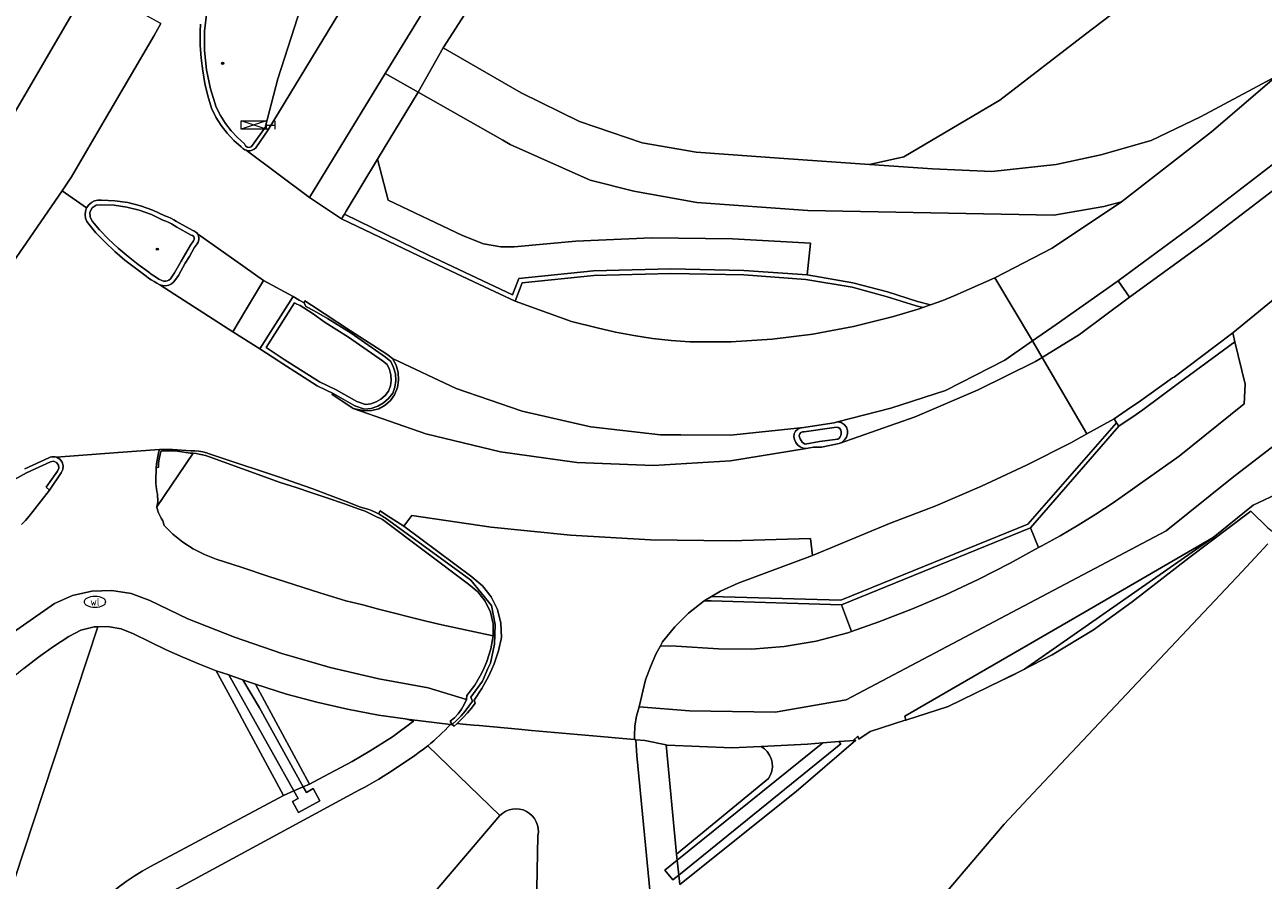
# Model space of a CAD drawing. Header units: metres. Extents: x 140853 to 145288, y 474558 to 480269.
# Tile 42 of 256: x 142524 to 142583, y 475589 to 475630. Entities that reach past the tile are written whole.
import ezdxf
from ezdxf.enums import TextEntityAlignment as Align

# ---------------------------------------------------------------- set-up
doc = ezdxf.new("R2010")
doc.units = ezdxf.units.M
doc.header["$MEASUREMENT"] = 0
for name, color, linetype, lineweight in [('B-WE-GR-GRAS_KRUIDENRIJK-G', 80, 'Continuous', 18), ('B-WE-KL-WATER_PUT-S', 170, 'Continuous', 18), ('B-WE-OG-TERREIN_ERF-G', 7, 'Continuous', 18), ('B-WE-VH-VERHARDING_ASFALT-G', 252, 'Continuous', 18), ('B-WE-VH-VERHARDING_BEDRIJFSVLOERPLAAT-G', 252, 'Continuous', 18), ('B-WE-VH-VERHARDING_BETON-G', 252, 'Continuous', 18), ('B-WE-VH-VERHARDING_BETONSTRAATSTEEN-G', 252, 'Continuous', 18), ('B-WE-VH-VERHARDING_GRASBETONSTEEN-G', 70, 'Continuous', 18), ('B-WE-VH-VERHARDING_OPEN-G', 252, 'Continuous', 18), ('B-WE-VH-VERHARDING_STRAATBAKSTEEN-G', 252, 'Continuous', 18), ('B-WE-VH-VERHARDING_TEGEL-G', 252, 'Continuous', 18), ('B-WE-VW-VRI_DRAAGCONSTRUCTIE_PAAL-S', 160, 'Continuous', 18), ('N-WE-VW-TDI-T18', 1, 'Continuous', 18), ('N-WE-VW-TDI-T25', 7, 'Continuous', 25), ('X-XX-XX-ALGEMEEN-S', 7, 'Continuous', 18)]:
    doc.layers.add(name, color=color, linetype=linetype, lineweight=lineweight)
doc.styles.add('NLCS-ISO', font='txt')

# ---------------------------------------------------------------- blocks, each defined once
blk = doc.blocks.new('SIE-WEG_AFVALBAK_TYPE_01')
for radius in [0.25, 0.156]:
    blk.add_circle((0, 0), radius)
blk = doc.blocks.new('SVW-TDI_VERKEERSREGELTOESTEL-SO')
at = {"color": 0, "linetype": 'ByBlock'}
for p, q in [((3, 0), (-3, 2)), ((3, 2), (-3, 0)), ((3, 1), (5, 1)), ((5, 2), (5, 0))]:
    blk.add_line(p, q, dxfattribs=at)
at = {"color": 0, "linetype": 'ByBlock', "flags": 128}
blk.add_lwpolyline([(-3, 0), (-3, 2), (3, 2), (3, 0)], close=True, dxfattribs=at)
at = {"layer": 'N-WE-VW-TDI-T18', "linetype": 'ByBlock', "style": 'NLCS-ISO', "flags": 1}
for tag, p in [('LEVERANCIER', (0, -8.43)), ('OMSCHRIJVING_LEGENDA', (0, -12.22)), ('LOCATIE', (0, -16)), ('BPS-CODERING', (0, -19.78)), ('NAAM_SWITCH', (0, -23.57)), ('IP-ADRES_SWITCH', (0, -27.35)), ('POSITIE_X', (0, -31.14)), ('POSITIE_Y', (0, -34.92)), ('OVERIGE_OPMERKING(EN)_1', (0, -38.71)), ('OVERIGE_OPMERKING(EN)_2', (0, -42.49))]:
    blk.add_attdef(tag, p, '', height=1.8, dxfattribs=at)
at = {"layer": 'N-WE-VW-TDI-T25', "linetype": 'ByBlock', "style": 'NLCS-ISO'}
blk.add_attdef('KASTNAAM', text='', height=2.5, dxfattribs=at).set_placement((0, 5.27), align=Align.MIDDLE_CENTER)
at = {"layer": 'N-WE-VW-TDI-T25', "linetype": 'ByBlock', "style": 'NLCS-ISO', "flags": 1}
blk.add_attdef('SOORT_KAST', text='', height=2.5, dxfattribs=at).set_placement((10.25, -3.4), align=Align.MIDDLE_CENTER)
blk = doc.blocks.new('SKL-WATERLEIDINGPUT-SO')
at = {"color": 0, "linetype": 'ByBlock', "lineweight": 18}
blk.add_ellipse((0, 0), major_axis=(2.5, 0), ratio=0.54, dxfattribs=at)
at = {"color": 0, "linetype": 'ByBlock', "lineweight": 18, "style": 'NLCS-ISO'}
blk.add_text('wl', height=1.8, dxfattribs=at).set_placement((0, 0), align=Align.MIDDLE_CENTER)

msp = doc.modelspace()

# ---------------------------------------------------------------- linework, layer by layer
at = {"layer": 'B-WE-GR-GRAS_KRUIDENRIJK-G', "ltscale": 0.2, "flags": 128}
for points in [[(142532.582, 475630.53), (142532.481, 475629.618), (142532.476, 475628.701), (142532.567, 475627.788), (142532.753, 475626.889), (142533.032, 475626.015), (142533.231, 475625.62), (142533.468, 475625.247), (142533.739, 475624.898), (142534.043, 475624.576), (142534.376, 475624.286), (142534.411, 475624.188), (142534.49, 475624.121), (142534.593, 475624.104), (142534.69, 475624.142), (142534.754, 475624.223), (142535.353, 475625.049), (142535.954, 475627.36), (142542.366, 475647.249)], [(142542.366, 475647.249), (142535.954, 475627.36), (142535.353, 475625.049), (142535.489, 475624.941), (142540.675, 475633.49)], [(142590.781, 475637.517), (142582.258, 475632.505), (142580.833, 475634.362), (142578.065, 475632.413), (142576.599, 475631.288), (142576.596, 475631.286), (142574.23, 475629.471), (142570.16, 475626.348), (142565.614, 475623.66), (142563.989, 475623.294), (142566.967, 475623.089), (142569.791, 475622.969), (142572.839, 475623.295), (142574.958, 475623.756), (142577.335, 475624.43), (142579.669, 475625.554), (142583.28, 475627.492)], [(142545.089, 475630.86), (142543.792, 475628.821), (142547.474, 475626.697), (142550.247, 475625.33), (142553.216, 475624.327), (142555.777, 475623.882), (142559.936, 475623.579), (142563.989, 475623.294), (142565.614, 475623.66), (142570.16, 475626.348), (142574.23, 475629.471), (142576.596, 475631.286)], [(142523.798, 475606.249), (142523.99, 475606.441), (142524.172, 475606.643), (142524.341, 475606.856), (142525.131, 475607.873), (142524.974, 475608.011), (142525.501, 475608.771), (142525.572, 475608.908), (142525.56, 475609.062), (142525.468, 475609.186), (142525.324, 475609.242), (142525.172, 475609.212), (142524.044, 475608.695), (142523.16, 475608.203)], [(142582.843, 475606.109), (142582.056, 475606.874), (142579.108, 475604.654), (142576.43, 475602.581), (142574.605, 475601.258), (142572.648, 475600.067), (142570.725, 475599.074), (142570.244, 475598.863), (142567.71, 475597.618), (142565.712, 475596.984), (142565.671, 475596.971), (142564.014, 475596.446), (142563.48, 475596.081), (142563.44, 475596.22), (142563.218, 475596.02), (142563.335, 475596.03), (142560.508, 475593.605), (142555.001, 475589.198)], [(142588.399, 475457.53), (142581.979, 475461.983), (142572.311, 475470.151), (142562.411, 475478.729), (142555.564, 475484.981), (142554.028, 475486.469), (142547.417, 475498.221), (142542.22, 475506.954), (142539.455, 475510.715), (142535.169, 475516.451), (142533.205, 475520.74), (142533.698, 475522.705), (142535.251, 475528.212), (142536.792, 475532.952), (142538.597, 475537.96), (142540.927, 475543.864), (142543.843, 475550.418), (142546.883, 475556.514), (142547.587, 475557.839), (142560.835, 475580.833), (142570.374, 475592.053), (142571.742, 475593.517), (142581.642, 475604.018), (142582.859, 475605.337)], [(142515.354, 475564.837), (142524.824, 475593.555), (142527.412, 475601.402), (142527.24, 475601.395), (142526.617, 475601.233), (142526.042, 475600.942), (142525.314, 475600.462), (142524.604, 475599.958), (142523.91, 475599.43), (142523.235, 475598.879), (142522.579, 475598.305), (142521.915, 475597.552), (142521.772, 475597.353), (142520.17, 475595.121), (142518.407, 475592.703), (142516.625, 475590.299), (142514.824, 475587.909)]]:
    msp.add_lwpolyline(points, dxfattribs=at)
for points in [[(142555.812, 475621.506), (142552.827, 475622.044), (142550.751, 475622.555), (142546.956, 475624.247), (142546.61, 475624.447), (142542.597, 475626.734), (142540.667, 475623.545), (142541.172, 475621.617), (142544.699, 475619.941), (142545.701, 475619.537), (142546.518, 475619.406), (142547.145, 475619.393), (142550.079, 475619.673), (142553.656, 475619.83), (142557.5, 475619.785), (142561.193, 475619.577), (142561.039, 475618.074), (142563.206, 475617.698), (142564.834, 475617.261), (142566.267, 475616.816), (142566.884, 475616.651), (142567.463, 475616.862), (142568.037, 475617.088), (142569.934, 475617.93), (142572.637, 475619.341), (142575.937, 475621.53), (142575.087, 475621.306), (142572.726, 475620.907), (142561.065, 475621.127), (142555.812, 475621.506)], [(142571.99, 475605.152), (142572.15, 475605.24), (142573.017, 475605.712), (142573.87, 475606.209), (142574.708, 475606.729), (142575.532, 475607.273), (142576.34, 475607.84), (142576.667, 475608.08), (142578.66, 475609.48), (142581.738, 475611.963), (142581.79, 475612.887), (142581.302, 475614.902), (142578.617, 475612.919), (142576.94, 475611.684), (142576.623, 475611.459), (142575.802, 475610.911), (142571.615, 475606.085), (142571.99, 475605.152)], [(142540.906, 475606.49), (142540.778, 475606.544), (142540.65, 475606.6), (142540.524, 475606.659), (142540.4, 475606.72), (142540.276, 475606.784), (142540.185, 475606.829), (142540.092, 475606.87), (142539.997, 475606.907), (142539.9, 475606.939), (142539.802, 475606.966), (142539.059, 475607.236), (142538.313, 475607.497), (142537.564, 475607.749), (142536.813, 475607.993), (142536.058, 475608.228), (142532.66, 475609.468), (142532.518, 475609.514), (142532.374, 475609.553), (142532.228, 475609.583), (142532.08, 475609.606), (142531.932, 475609.621), (142530.215, 475607.076), (142530.252, 475606.937), (142530.3, 475606.801), (142530.357, 475606.668), (142530.423, 475606.54), (142530.498, 475606.417), (142530.557, 475606.202), (142530.98, 475605.784), (142531.444, 475605.412), (142531.943, 475605.09), (142532.473, 475604.821), (142533.028, 475604.607), (142534.255, 475604.202), (142535.483, 475603.801), (142536.713, 475603.406), (142537.945, 475603.015), (142539.178, 475602.63), (142539.976, 475602.44), (142540.723, 475602.238), (142541.472, 475602.043), (142542.223, 475601.854), (142542.975, 475601.671), (142543.729, 475601.495), (142546.157, 475600.977), (142546.151, 475601.545), (142546.023, 475602.098), (142545.779, 475602.61), (142545.429, 475603.057), (142544.991, 475603.418), (142540.906, 475606.49)], [(142565.66, 475597.16), (142565.712, 475596.984), (142567.71, 475597.618), (142570.244, 475598.863), (142571.332, 475599.397), (142580.28, 475605.63), (142573.725, 475601.832), (142565.66, 475597.16)], [(142563.133, 475601.171), (142562.668, 475602.434), (142556.489, 475602.622), (142556.157, 475602.627), (142555.409, 475602.048), (142554.755, 475601.4), (142554.181, 475600.681), (142554.082, 475600.496), (142554.821, 475600.476), (142556.84, 475600.36), (142558.391, 475600.346), (142559.937, 475600.468), (142561.467, 475600.724), (142562.968, 475601.112), (142563.133, 475601.171)], [(142534.889, 475598.688), (142537.452, 475593.948), (142538.131, 475594.303), (142539.468, 475595.026), (142540.33, 475595.518), (142541.378, 475596.191), (142542.383, 475596.929), (142542.062, 475597.026), (142541.989, 475597.044), (142540.717, 475597.221), (142539.25, 475597.49), (142537.796, 475597.822), (142536.358, 475598.215), (142534.938, 475598.671), (142534.889, 475598.688)], [(142554.404, 475595.794), (142554.351, 475595.805), (142554.84, 475590.63), (142559.2, 475594.21), (142559.296, 475594.38), (142559.358, 475594.566), (142559.386, 475594.759), (142559.378, 475594.954), (142559.36, 475595.05), (142559.333, 475595.145), (142559.255, 475595.324), (142559.145, 475595.485), (142559.008, 475595.624), (142558.848, 475595.735), (142558.835, 475595.734), (142557.459, 475595.666), (142554.404, 475595.794)]]:
    msp.add_lwpolyline(points, close=True, dxfattribs=at)
msp.add_lwpolyline([(142515.099, 475564.118), (142525.09, 475584.838), (142525.09, 475584.838, -0.165692), (142529.916, 475590.049), (142529.916, 475590.049), (142536.217, 475593.41), (142534.263, 475597.035), (142533.973, 475597.573), (142533.033, 475599.317), (142532.234, 475599.633), (142531.443, 475599.965), (142530.659, 475600.315), (142529.882, 475600.682), (142529.114, 475601.065), (142528.518, 475601.309), (142527.884, 475601.421), (142527.412, 475601.402), (142524.824, 475593.555), (142515.354, 475564.837), (142515.099, 475564.118)], format="xyb", close=True, dxfattribs=at)
at = {"layer": 'B-WE-OG-TERREIN_ERF-G', "ltscale": 0.2, "flags": 128}
msp.add_lwpolyline([(142582.859, 475605.337), (142581.642, 475604.018), (142571.742, 475593.517), (142570.374, 475592.053), (142560.835, 475580.833)], dxfattribs=at)
at = {"layer": 'B-WE-VH-VERHARDING_ASFALT-G', "ltscale": 0.2, "flags": 128}
for points in [[(142571.71, 475614.944), (142572.835, 475615.727), (142575.769, 475617.792), (142579.377, 475620.436), (142583.895, 475623.914), (142592.089, 475630.187), (142597.873, 475634.726), (142600.542, 475636.843), (142598.478, 475639.568), (142583.577, 475627.755), (142583.28, 475627.492), (142580.188, 475624.854), (142575.937, 475621.53), (142572.637, 475619.341), (142569.934, 475617.93), (142571.71, 475614.944)], [(142574.292, 475610.536), (142575.584, 475611.247), (142576.404, 475611.82), (142576.716, 475612.033), (142578.344, 475613.191), (142578.427, 475613.229), (142580.362, 475614.698), (142581.2, 475615.326), (142583.733, 475617.389), (142587.94, 475620.778), (142590.257, 475622.728), (142590.512, 475622.962), (142596.729, 475628.109), (142603.289, 475633.218), (142601.143, 475636.05), (142598.516, 475633.983), (142592.669, 475629.492), (142584.433, 475623.084), (142580.049, 475619.737), (142576.304, 475617.021), (142573.939, 475615.244), (142572.171, 475614.157), (142574.292, 475610.536)], [(142532.139, 475620.014), (142532.186, 475619.924), (142532.208, 475619.825), (142532.204, 475619.724), (142532.174, 475619.628), (142532.121, 475619.542), (142531.985, 475619.346), (142531.759, 475618.934), (142531.558, 475618.618), (142531.236, 475618.037), (142531.028, 475617.741), (142530.916, 475617.645), (142530.783, 475617.581), (142530.638, 475617.552), (142530.491, 475617.56), (142530.35, 475617.605), (142532.444, 475616.26), (142533.824, 475615.373), (142534.422, 475616.377), (142535.274, 475617.81), (142533.919, 475618.762), (142532.139, 475620.014)], [(142575.769, 475617.792), (142572.835, 475615.727), (142571.71, 475614.944), (142572.171, 475614.157), (142573.939, 475615.244), (142576.304, 475617.021), (142575.769, 475617.792)], [(142571.71, 475614.944), (142570.403, 475614.035), (142567.597, 475612.586), (142565.002, 475611.763), (142562.475, 475611.103), (142562.643, 475611.075), (142562.79, 475610.989), (142562.897, 475610.856), (142562.949, 475610.694), (142562.946, 475610.536), (142562.899, 475610.385), (142562.811, 475610.253), (142562.69, 475610.151), (142562.545, 475610.088), (142566.15, 475611.342), (142569.141, 475612.631), (142571.853, 475613.961), (142572.171, 475614.157), (142571.71, 475614.944)], [(142541.386, 475614.115), (142541.557, 475613.796), (142541.654, 475613.447), (142541.674, 475613.086), (142541.614, 475612.729), (142541.478, 475612.393), (142541.282, 475612.118), (142541.03, 475611.893), (142540.734, 475611.731), (142540.409, 475611.64), (142540.072, 475611.623), (142539.517, 475611.742), (142542.959, 475610.541), (142546.502, 475609.686), (142550.113, 475609.186), (142553.756, 475609.046), (142557.394, 475609.267), (142560.993, 475609.846), (142560.842, 475609.863), (142560.702, 475609.92), (142560.582, 475610.013), (142560.492, 475610.135), (142560.438, 475610.277), (142560.406, 475610.411), (142560.422, 475610.548), (142560.484, 475610.671), (142560.585, 475610.765), (142560.722, 475610.821), (142557.405, 475610.477), (142555.042, 475610.49), (142554.08, 475610.496), (142550.777, 475610.876), (142550.708, 475610.892), (142547.535, 475611.612), (142544.393, 475612.696), (142541.386, 475614.115)]]:
    msp.add_lwpolyline(points, close=True, dxfattribs=at)
for points in [[(142540.675, 475633.49), (142535.489, 475624.941), (142534.909, 475624.084), (142534.831, 475624.021), (142534.74, 475623.976), (142534.642, 475623.953), (142534.541, 475623.952), (142534.443, 475623.973), (142537.454, 475621.743), (142541.043, 475627.609), (142541.043, 475627.609), (142543.711, 475631.97)], [(142501.101, 475587.527), (142507.319, 475595.629), (142513.255, 475603.904), (142513.438, 475604.171), (142516.148, 475608.127), (142518.519, 475611.574), (142522.867, 475617.896), (142525.723, 475622.049), (142525.723, 475622.049), (142526.178, 475622.711), (142527.722, 475625.361), (142530.086, 475629.417), (142530.41, 475629.972), (142527.5, 475631.573), (142527.023, 475631.836), (142526.747, 475631.364), (142522.859, 475624.692), (142515.657, 475613.653), (142513.299, 475610.039), (142510.445, 475605.874), (142504.564, 475597.674), (142498.411, 475589.657), (142495.841, 475586.511)], [(142495.841, 475586.511), (142498.411, 475589.657), (142504.564, 475597.674), (142510.445, 475605.874), (142513.299, 475610.039), (142515.657, 475613.653), (142522.859, 475624.692), (142526.747, 475631.364)], [(142530.41, 475629.972), (142530.086, 475629.417), (142527.722, 475625.361), (142526.178, 475622.711), (142525.723, 475622.049), (142526.89, 475621.246), (142526.985, 475621.386), (142527.112, 475621.499), (142527.262, 475621.578), (142527.427, 475621.617), (142527.596, 475621.616), (142528.219, 475621.584), (142528.836, 475621.492), (142529.441, 475621.342), (142530.03, 475621.134), (142530.595, 475620.87), (142530.739, 475620.814), (142530.881, 475620.751), (142531.019, 475620.681), (142531.153, 475620.604), (142531.284, 475620.521), (142531.918, 475620.169), (142531.97, 475620.151), (142532.019, 475620.126), (142532.064, 475620.094), (142532.105, 475620.057), (142532.139, 475620.014), (142533.919, 475618.762), (142535.274, 475617.81), (142536.676, 475617.05), (142536.964, 475616.879), (142537.191, 475616.744), (142537.231, 475616.834), (142537.539, 475616.633), (142539.386, 475615.426), (142541.112, 475614.319), (142541.386, 475614.115), (142544.393, 475612.696), (142547.535, 475611.612), (142550.708, 475610.892), (142550.777, 475610.876), (142554.08, 475610.496), (142555.042, 475610.49), (142557.405, 475610.477), (142560.722, 475610.821), (142560.763, 475610.827), (142562.308, 475611.069), (142562.475, 475611.103), (142565.002, 475611.763), (142567.597, 475612.586), (142570.403, 475614.035), (142571.71, 475614.944), (142569.934, 475617.93), (142568.037, 475617.088), (142567.463, 475616.862), (142566.884, 475616.651), (142566.512, 475616.525), (142566.3, 475616.453), (142565.712, 475616.269), (142565.119, 475616.099), (142563.227, 475615.622), (142561.965, 475615.385), (142561.31, 475615.262), (142559.373, 475615.02), (142557.426, 475614.898), (142555.475, 475614.895), (142554.587, 475614.961), (142553.702, 475615.062), (142552.821, 475615.197), (142551.946, 475615.365), (142551.079, 475615.568), (142549.866, 475615.863), (142547.192, 475616.826), (142545.231, 475617.748), (142542.988, 475618.804), (142538.972, 475620.733), (142537.454, 475621.743), (142537.454, 475621.743), (142534.443, 475623.973), (142534.39, 475623.995), (142534.341, 475624.022), (142534.296, 475624.056), (142534.255, 475624.095), (142534.219, 475624.139), (142533.864, 475624.442), (142533.543, 475624.781), (142533.257, 475625.15), (142533.011, 475625.546), (142532.807, 475625.966), (142532.636, 475626.549), (142532.497, 475627.14), (142532.39, 475627.738), (142532.316, 475628.341), (142532.274, 475628.947), (142532.266, 475629.278), (142532.267, 475629.609), (142532.278, 475629.94)], [(142523.956, 475608.876), (142525.099, 475609.406), (142525.168, 475609.435), (142525.241, 475609.453), (142525.316, 475609.458), (142525.391, 475609.452), (142525.464, 475609.434), (142528.378, 475609.656), (142530.342, 475609.806), (142530.958, 475609.805), (142531.834, 475609.737), (142532.02, 475609.737), (142532.206, 475609.722), (142532.389, 475609.691), (142532.57, 475609.645), (142532.746, 475609.584), (142533.121, 475609.458), (142536.076, 475608.468), (142536.84, 475608.207), (142537.601, 475607.935), (142538.358, 475607.654), (142539.111, 475607.363), (142539.861, 475607.062), (142540.039, 475607.019), (142540.215, 475606.967), (142540.387, 475606.904), (142540.556, 475606.831), (142540.719, 475606.749), (142540.805, 475606.897), (142541.1, 475606.684), (142541.927, 475606.169), (142542.306, 475606.671), (142546.056, 475606.126), (142549.826, 475605.743), (142553.61, 475605.524), (142557.399, 475605.468), (142561.187, 475605.576), (142561.288, 475604.784), (142564.94, 475606.292), (142567.134, 475607.138), (142569.297, 475608.057), (142571.428, 475609.049), (142573.525, 475610.113), (142574.292, 475610.536), (142572.171, 475614.157), (142572.171, 475614.157), (142571.853, 475613.961), (142569.141, 475612.631), (142566.15, 475611.342), (142562.545, 475610.088), (142561.707, 475609.911), (142561.4, 475609.909), (142561.341, 475609.909), (142560.993, 475609.846), (142557.394, 475609.267), (142553.756, 475609.046), (142550.113, 475609.186), (142546.502, 475609.686), (142542.959, 475610.541), (142539.517, 475611.742), (142538.507, 475612.419), (142538.61, 475612.437), (142537.821, 475612.818), (142536.137, 475613.884), (142535.989, 475613.981), (142535.09, 475614.567), (142533.824, 475615.373), (142532.444, 475616.26), (142530.35, 475617.605), (142530.214, 475617.676), (142530.082, 475617.753), (142529.953, 475617.835), (142529.827, 475617.923), (142529.706, 475618.016), (142529.197, 475618.385), (142528.703, 475618.775), (142528.227, 475619.186), (142527.768, 475619.616), (142527.328, 475620.065), (142527.001, 475620.456), (142526.901, 475620.593), (142526.837, 475620.75), (142526.814, 475620.918), (142526.832, 475621.087), (142526.89, 475621.246), (142525.723, 475622.049), (142522.867, 475617.896)], [(142522.898, 475600.776), (142525.361, 475602.497), (142525.361, 475602.497), (142526.221, 475602.876), (142527.137, 475603.085), (142528.076, 475603.117), (142529.004, 475602.97), (142529.887, 475602.65), (142531.689, 475601.783), (142533.894, 475600.904), (142536.141, 475600.135), (142538.422, 475599.479), (142540.734, 475598.936), (142543.069, 475598.509), (142544.889, 475597.963), (142544.908, 475598.14), (142545.288, 475598.641), (142545.607, 475599.182), (142545.724, 475599.448), (142545.86, 475599.758), (142546.044, 475600.359), (142546.157, 475600.977), (142543.729, 475601.495), (142542.975, 475601.671), (142542.223, 475601.854), (142541.472, 475602.043), (142540.723, 475602.238), (142539.976, 475602.44), (142539.178, 475602.63), (142537.945, 475603.015), (142536.713, 475603.406), (142535.483, 475603.801), (142534.255, 475604.202), (142533.028, 475604.607), (142532.473, 475604.821), (142531.943, 475605.09), (142531.444, 475605.412), (142530.98, 475605.784), (142530.557, 475606.202), (142530.498, 475606.417), (142530.423, 475606.54), (142530.357, 475606.668), (142530.3, 475606.801), (142530.252, 475606.937), (142530.215, 475607.076), (142530.262, 475607.324), (142530.252, 475607.678), (142530.22, 475607.802), (142530.195, 475607.928), (142530.178, 475608.056), (142530.169, 475608.184), (142530.167, 475608.312), (142530.182, 475608.937), (142530.205, 475609.112), (142530.233, 475609.287), (142530.265, 475609.461), (142530.301, 475609.634), (142530.342, 475609.806), (142528.378, 475609.656), (142525.464, 475609.434), (142525.62, 475609.345), (142525.732, 475609.204), (142525.782, 475609.032), (142525.764, 475608.854), (142525.68, 475608.695), (142525.131, 475607.873), (142524.341, 475606.856), (142524.172, 475606.643), (142523.99, 475606.441), (142523.798, 475606.249)]]:
    msp.add_lwpolyline(points, dxfattribs=at)
at = {"layer": 'B-WE-VH-VERHARDING_BEDRIJFSVLOERPLAAT-G', "ltscale": 0.2, "flags": 128}
msp.add_lwpolyline([(142576.623, 475611.459), (142576.94, 475611.684), (142578.617, 475612.919), (142581.302, 475614.902), (142581.2, 475615.326), (142580.362, 475614.698), (142578.427, 475613.229), (142578.344, 475613.191), (142576.716, 475612.033), (142576.404, 475611.82), (142575.584, 475611.247), (142575.7, 475611.068), (142575.802, 475610.911), (142576.623, 475611.459)], close=True, dxfattribs=at)
for points in [[(142553.59, 475588.76), (142552.96, 475595.31), (142552.916, 475596.049), (142552.859, 475596.054), (142551.939, 475596.137), (142551.603, 475596.167), (142547.971, 475596.495), (142547.349, 475596.551), (142545.495, 475596.718), (142545.243, 475596.741), (142544.719, 475596.788), (142544.445, 475596.813), (142544.312, 475596.692), (142544.209, 475596.768), (142544.126, 475596.778), (142544.126, 475596.778, -0.038309), (142543.051, 475595.765), (142543.051, 475595.765), (142546.477, 475592.453), (142546.477, 475592.453, -0.75352), (142548.274, 475591.499), (142548.274, 475591.499), (142548.193, 475587.349)], [(142540.613, 475585.577), (142546.477, 475592.453), (142543.051, 475595.765), (142543.051, 475595.765, -0.043008), (142539.619, 475593.565), (142539.619, 475593.565), (142530.636, 475588.709)]]:
    msp.add_lwpolyline(points, format="xyb", dxfattribs=at)
at = {"layer": 'B-WE-VH-VERHARDING_BETON-G', "ltscale": 0.2, "flags": 128}
for points in [[(142532.278, 475629.94), (142532.267, 475629.609), (142532.266, 475629.278), (142532.274, 475628.947), (142532.316, 475628.341), (142532.39, 475627.738), (142532.497, 475627.14), (142532.636, 475626.549), (142532.807, 475625.966), (142533.011, 475625.546), (142533.257, 475625.15), (142533.543, 475624.781), (142533.864, 475624.442), (142534.219, 475624.139), (142534.255, 475624.095), (142534.296, 475624.056), (142534.341, 475624.022), (142534.39, 475623.995), (142534.443, 475623.973), (142534.541, 475623.952), (142534.642, 475623.953), (142534.74, 475623.976), (142534.831, 475624.021), (142534.909, 475624.084), (142535.489, 475624.941), (142535.353, 475625.049), (142534.754, 475624.223), (142534.69, 475624.142), (142534.593, 475624.104), (142534.49, 475624.121), (142534.411, 475624.188), (142534.376, 475624.286), (142534.043, 475624.576), (142533.739, 475624.898), (142533.468, 475625.247), (142533.231, 475625.62), (142533.032, 475626.015), (142532.753, 475626.889), (142532.567, 475627.788), (142532.476, 475628.701), (142532.481, 475629.618), (142532.582, 475630.53)], [(142523.16, 475608.203), (142524.044, 475608.695), (142525.172, 475609.212), (142525.324, 475609.242), (142525.468, 475609.186), (142525.56, 475609.062), (142525.572, 475608.908), (142525.501, 475608.771), (142524.974, 475608.011), (142525.131, 475607.873), (142525.68, 475608.695), (142525.764, 475608.854), (142525.782, 475609.032), (142525.732, 475609.204), (142525.62, 475609.345), (142525.464, 475609.434), (142525.391, 475609.452), (142525.316, 475609.458), (142525.241, 475609.453), (142525.168, 475609.435), (142525.099, 475609.406), (142523.956, 475608.876)]]:
    msp.add_lwpolyline(points, dxfattribs=at)
for points in [[(142532.121, 475619.542), (142532.174, 475619.628), (142532.204, 475619.724), (142532.208, 475619.825), (142532.186, 475619.924), (142532.139, 475620.014), (142532.105, 475620.057), (142532.064, 475620.094), (142532.019, 475620.126), (142531.97, 475620.151), (142531.918, 475620.169), (142531.284, 475620.521), (142531.153, 475620.604), (142531.019, 475620.681), (142530.881, 475620.751), (142530.739, 475620.814), (142530.595, 475620.87), (142530.03, 475621.134), (142529.441, 475621.342), (142528.836, 475621.492), (142528.219, 475621.584), (142527.596, 475621.616), (142527.427, 475621.617), (142527.262, 475621.578), (142527.112, 475621.499), (142526.985, 475621.386), (142526.89, 475621.246), (142526.832, 475621.087), (142526.814, 475620.918), (142526.837, 475620.75), (142526.901, 475620.593), (142527.001, 475620.456), (142527.328, 475620.065), (142527.768, 475619.616), (142528.227, 475619.186), (142528.703, 475618.775), (142529.197, 475618.385), (142529.706, 475618.016), (142529.827, 475617.923), (142529.953, 475617.835), (142530.082, 475617.753), (142530.214, 475617.676), (142530.35, 475617.605), (142530.491, 475617.56), (142530.638, 475617.552), (142530.783, 475617.581), (142530.916, 475617.645), (142531.028, 475617.741), (142531.236, 475618.037), (142531.558, 475618.618), (142531.759, 475618.934), (142531.985, 475619.346), (142532.121, 475619.542)], [(142531.169, 475620.333), (142531.044, 475620.413), (142530.914, 475620.487), (142530.781, 475620.555), (142530.645, 475620.615), (142530.506, 475620.669), (142529.955, 475620.927), (142529.381, 475621.13), (142528.79, 475621.277), (142528.188, 475621.366), (142527.58, 475621.396), (142527.348, 475621.375), (142527.154, 475621.245), (142527.046, 475621.038), (142527.05, 475620.805), (142527.165, 475620.602), (142527.493, 475620.211), (142527.927, 475619.768), (142528.379, 475619.344), (142528.849, 475618.939), (142529.336, 475618.555), (142529.838, 475618.192), (142529.952, 475618.104), (142530.07, 475618.021), (142530.192, 475617.943), (142530.317, 475617.871), (142530.445, 475617.804), (142530.53, 475617.777), (142530.619, 475617.771), (142530.707, 475617.787), (142530.788, 475617.824), (142530.857, 475617.88), (142531.056, 475618.164), (142531.376, 475618.713), (142531.804, 475619.471), (142531.946, 475619.676), (142531.982, 475619.74), (142531.988, 475619.814), (142531.962, 475619.883), (142531.91, 475619.935), (142531.84, 475619.96), (142531.169, 475620.333)], [(142531.376, 475618.713), (142531.056, 475618.164), (142530.857, 475617.88), (142530.788, 475617.824), (142530.707, 475617.787), (142530.619, 475617.771), (142530.53, 475617.777), (142530.445, 475617.804), (142530.317, 475617.871), (142530.192, 475617.943), (142530.07, 475618.021), (142529.952, 475618.104), (142529.838, 475618.192), (142529.336, 475618.555), (142528.849, 475618.939), (142528.379, 475619.344), (142527.927, 475619.768), (142527.493, 475620.211), (142527.165, 475620.602), (142527.05, 475620.805), (142527.046, 475621.038), (142527.154, 475621.245), (142527.348, 475621.375), (142527.58, 475621.396), (142528.188, 475621.366), (142528.79, 475621.277), (142529.381, 475621.13), (142529.955, 475620.927), (142530.506, 475620.669), (142530.645, 475620.615), (142530.781, 475620.555), (142530.914, 475620.487), (142531.044, 475620.413), (142531.169, 475620.333), (142531.84, 475619.96), (142531.91, 475619.935), (142531.962, 475619.883), (142531.988, 475619.814), (142531.982, 475619.74), (142531.946, 475619.676), (142531.804, 475619.471), (142531.376, 475618.713)], [(142547.072, 475617.125), (142543.083, 475619.002), (142539.105, 475620.953), (142538.972, 475620.733), (142542.988, 475618.804), (142545.231, 475617.748), (142547.192, 475616.826), (142547.528, 475617.691), (142550.924, 475618.048), (142554.577, 475618.142), (142558.03, 475618.066), (142560.963, 475617.857), (142563.159, 475617.483), (142564.773, 475617.05), (142566.202, 475616.606), (142566.512, 475616.525), (142566.884, 475616.651), (142566.267, 475616.816), (142564.834, 475617.261), (142563.206, 475617.698), (142561.039, 475618.074), (142558.04, 475618.286), (142554.577, 475618.362), (142550.91, 475618.268), (142547.371, 475617.896), (142547.072, 475617.125)], [(142541.393, 475612.462), (142541.496, 475612.758), (142541.538, 475613.068), (142541.518, 475613.38), (142541.438, 475613.682), (142541.299, 475613.963), (142541.052, 475614.179), (142539.417, 475615.31), (142538.303, 475616.006), (142537.674, 475616.362), (142537.283, 475616.577), (142537.191, 475616.744), (142536.964, 475616.879), (142536.676, 475617.05), (142535.726, 475615.563), (142535.09, 475614.567), (142535.989, 475613.981), (142536.137, 475613.884), (142537.821, 475612.818), (142538.61, 475612.437), (142539.605, 475611.874), (142540.063, 475611.709), (142540.379, 475611.747), (142540.681, 475611.846), (142540.958, 475612.002), (142541.198, 475612.211), (142541.393, 475612.462)], [(142540.098, 475611.93), (142539.697, 475612.075), (142538.712, 475612.632), (142537.928, 475613.011), (142536.256, 475614.069), (142535.393, 475614.632), (142535.913, 475615.446), (142536.747, 475616.752), (142536.851, 475616.69), (142537, 475616.623), (142537.569, 475616.258), (142538.186, 475615.819), (142539.296, 475615.126), (142540.917, 475614.005), (142541.129, 475613.819), (142541.24, 475613.584), (142541.304, 475613.331), (142541.319, 475613.071), (142541.283, 475612.813), (142541.199, 475612.567), (142541.036, 475612.359), (142540.837, 475612.186), (142540.608, 475612.054), (142540.359, 475611.968), (142540.098, 475611.93)], [(142556.5, 475602.835), (142556.157, 475602.627), (142556.489, 475602.622), (142562.668, 475602.434), (142571.615, 475606.085), (142575.802, 475610.911), (142575.7, 475611.068), (142571.484, 475606.269), (142562.628, 475602.655), (142556.5, 475602.835)], [(142562.949, 475610.694), (142562.897, 475610.856), (142562.79, 475610.989), (142562.643, 475611.075), (142562.475, 475611.103), (142562.308, 475611.069), (142560.763, 475610.827), (142560.722, 475610.821), (142560.585, 475610.765), (142560.484, 475610.671), (142560.422, 475610.548), (142560.406, 475610.411), (142560.438, 475610.277), (142560.492, 475610.135), (142560.582, 475610.013), (142560.702, 475609.92), (142560.842, 475609.863), (142560.993, 475609.846), (142561.341, 475609.909), (142561.4, 475609.909), (142561.707, 475609.911), (142562.545, 475610.088), (142562.69, 475610.151), (142562.811, 475610.253), (142562.899, 475610.385), (142562.946, 475610.536), (142562.949, 475610.694)], [(142562.482, 475610.281), (142561.614, 475610.17), (142560.944, 475610.057), (142560.866, 475610.098), (142560.798, 475610.153), (142560.742, 475610.221), (142560.7, 475610.298), (142560.674, 475610.382), (142560.658, 475610.464), (142560.68, 475610.544), (142560.735, 475610.606), (142560.812, 475610.637), (142560.895, 475610.631), (142562.319, 475610.843), (142562.409, 475610.863), (142562.501, 475610.846), (142562.578, 475610.796), (142562.63, 475610.719), (142562.648, 475610.628), (142562.652, 475610.546), (142562.635, 475610.466), (142562.6, 475610.392), (142562.548, 475610.329), (142562.482, 475610.281)], [(142532.746, 475609.584), (142532.57, 475609.645), (142532.389, 475609.691), (142532.206, 475609.722), (142532.02, 475609.737), (142531.834, 475609.737), (142530.958, 475609.805), (142530.342, 475609.806), (142530.301, 475609.634), (142530.265, 475609.461), (142530.233, 475609.287), (142530.205, 475609.112), (142530.182, 475608.937), (142530.294, 475608.964), (142530.302, 475609.115), (142530.317, 475609.265), (142530.339, 475609.415), (142530.368, 475609.563), (142530.403, 475609.71), (142530.501, 475609.73), (142531.095, 475609.73), (142531.798, 475609.627), (142531.865, 475609.625), (142531.932, 475609.621), (142532.08, 475609.606), (142532.228, 475609.583), (142532.374, 475609.553), (142532.518, 475609.514), (142532.66, 475609.468), (142536.058, 475608.228), (142536.813, 475607.993), (142537.564, 475607.749), (142538.313, 475607.497), (142539.059, 475607.236), (142539.802, 475606.966), (142539.9, 475606.939), (142539.997, 475606.907), (142540.092, 475606.87), (142540.185, 475606.829), (142540.276, 475606.784), (142540.4, 475606.72), (142540.524, 475606.659), (142540.65, 475606.6), (142540.778, 475606.544), (142540.906, 475606.49), (142544.991, 475603.418), (142545.429, 475603.057), (142545.779, 475602.61), (142546.023, 475602.098), (142546.151, 475601.545), (142546.157, 475600.977), (142546.044, 475600.359), (142545.86, 475599.758), (142545.724, 475599.448), (142545.607, 475599.182), (142545.288, 475598.641), (142544.908, 475598.14), (142544.889, 475597.963), (142544.786, 475597.722), (142544.655, 475597.495), (142544.498, 475597.284), (142544.317, 475597.094), (142544.116, 475596.926), (142544.209, 475596.768), (142544.425, 475596.969), (142544.63, 475597.181), (142544.823, 475597.405), (142545.003, 475597.639), (142545.169, 475597.883), (142545.102, 475598.072), (142545.641, 475598.825), (142545.907, 475599.418), (142546.02, 475599.671), (142546.224, 475600.575), (142546.245, 475601.501), (142546.081, 475602.413), (142545.092, 475603.605), (142541.032, 475606.556), (142540.971, 475606.597), (142540.91, 475606.637), (142540.847, 475606.676), (142540.784, 475606.713), (142540.719, 475606.749), (142540.556, 475606.831), (142540.387, 475606.904), (142540.215, 475606.967), (142540.039, 475607.019), (142539.861, 475607.062), (142539.111, 475607.363), (142538.358, 475607.654), (142537.601, 475607.935), (142536.84, 475608.207), (142536.076, 475608.468), (142533.121, 475609.458), (142532.746, 475609.584)], [(142557.759, 475603.471), (142561.288, 475604.784), (142561.187, 475605.576), (142557.399, 475605.468), (142553.61, 475605.524), (142549.826, 475605.743), (142546.056, 475606.126), (142542.306, 475606.671), (142541.927, 475606.169), (142545.145, 475603.773), (142545.654, 475603.34), (142546.064, 475602.812), (142546.358, 475602.213), (142546.523, 475601.565), (142546.554, 475600.898), (142546.405, 475600.261), (142546.198, 475599.641), (142546.087, 475599.388), (142545.935, 475599.042), (142545.619, 475598.469), (142545.252, 475597.928), (142545.306, 475597.784), (142545.128, 475597.547), (142544.939, 475597.32), (142544.74, 475597.101), (142544.531, 475596.891), (142544.445, 475596.813), (142544.719, 475596.788), (142545.243, 475596.741), (142545.495, 475596.718), (142547.349, 475596.551), (142547.971, 475596.495), (142551.603, 475596.167), (142551.939, 475596.137), (142552.859, 475596.054), (142552.847, 475596.236), (142552.869, 475596.702), (142552.943, 475597.163), (142553.068, 475597.613), (142553.378, 475598.887), (142553.602, 475599.504), (142553.87, 475600.103), (142554.082, 475600.496), (142554.181, 475600.681), (142554.755, 475601.4), (142555.409, 475602.048), (142556.157, 475602.627), (142556.5, 475602.835), (142556.921, 475603.09), (142557.759, 475603.471)]]:
    msp.add_lwpolyline(points, close=True, dxfattribs=at)
at = {"layer": 'B-WE-VH-VERHARDING_BETONSTRAATSTEEN-G', "ltscale": 0.2, "flags": 128}
for points in [[(142600.542, 475636.843), (142597.873, 475634.726), (142592.089, 475630.187), (142583.895, 475623.914), (142579.377, 475620.436), (142575.769, 475617.792), (142576.304, 475617.021), (142580.049, 475619.737), (142584.433, 475623.084), (142592.669, 475629.492), (142598.516, 475633.983), (142601.143, 475636.05), (142600.542, 475636.843)], [(142541.927, 475606.169), (142541.1, 475606.684), (142540.805, 475606.897), (142540.719, 475606.749), (142540.784, 475606.713), (142540.847, 475606.676), (142540.91, 475606.637), (142540.971, 475606.597), (142541.032, 475606.556), (142545.092, 475603.605), (142546.081, 475602.413), (142546.245, 475601.501), (142546.224, 475600.575), (142546.02, 475599.671), (142545.907, 475599.418), (142545.641, 475598.825), (142545.102, 475598.072), (142545.169, 475597.883), (142545.003, 475597.639), (142544.823, 475597.405), (142544.63, 475597.181), (142544.425, 475596.969), (142544.209, 475596.768), (142544.312, 475596.692), (142544.445, 475596.813), (142544.531, 475596.891), (142544.74, 475597.101), (142544.939, 475597.32), (142545.128, 475597.547), (142545.306, 475597.784), (142545.252, 475597.928), (142545.619, 475598.469), (142545.935, 475599.042), (142546.087, 475599.388), (142546.198, 475599.641), (142546.405, 475600.261), (142546.554, 475600.898), (142546.523, 475601.565), (142546.358, 475602.213), (142546.064, 475602.812), (142545.654, 475603.34), (142545.145, 475603.773), (142541.927, 475606.169)]]:
    msp.add_lwpolyline(points, close=True, dxfattribs=at)
at = {"layer": 'B-WE-VH-VERHARDING_GRASBETONSTEEN-G', "ltscale": 0.2, "flags": 128}
for points in [[(142566.512, 475616.525), (142566.202, 475616.606), (142564.773, 475617.05), (142563.159, 475617.483), (142560.963, 475617.857), (142558.03, 475618.066), (142554.577, 475618.142), (142550.924, 475618.048), (142547.528, 475617.691), (142547.192, 475616.826), (142549.866, 475615.863), (142551.079, 475615.568), (142551.946, 475615.365), (142552.821, 475615.197), (142553.702, 475615.062), (142554.587, 475614.961), (142555.475, 475614.895), (142557.426, 475614.898), (142559.373, 475615.02), (142561.31, 475615.262), (142561.965, 475615.385), (142563.227, 475615.622), (142565.119, 475616.099), (142565.712, 475616.269), (142566.3, 475616.453), (142566.512, 475616.525)], [(142575.7, 475611.068), (142575.584, 475611.247), (142574.292, 475610.536), (142573.525, 475610.113), (142571.428, 475609.049), (142569.297, 475608.057), (142567.134, 475607.138), (142564.94, 475606.292), (142561.288, 475604.784), (142557.759, 475603.471), (142556.921, 475603.09), (142556.5, 475602.835), (142562.628, 475602.655), (142571.484, 475606.269), (142575.7, 475611.068)]]:
    msp.add_lwpolyline(points, close=True, dxfattribs=at)
at = {"layer": 'B-WE-VH-VERHARDING_OPEN-G', "ltscale": 0.2, "flags": 128}
msp.add_lwpolyline([(142583.246, 475605.791), (142585.357, 475607.802), (142584.848, 475608.429), (142582.17, 475607.16), (142580.28, 475605.63), (142571.332, 475599.397), (142570.244, 475598.863), (142570.725, 475599.074), (142572.648, 475600.067), (142574.605, 475601.258), (142576.43, 475602.581), (142579.108, 475604.654), (142582.056, 475606.874), (142582.843, 475606.109), (142583.246, 475605.791)], close=True, dxfattribs=at)
at = {"layer": 'B-WE-VH-VERHARDING_STRAATBAKSTEEN-G', "ltscale": 0.2, "flags": 128}
msp.add_lwpolyline([(142537.191, 475616.744), (142537.283, 475616.577), (142537.674, 475616.362), (142538.303, 475616.006), (142539.417, 475615.31), (142541.052, 475614.179), (142541.299, 475613.963), (142541.438, 475613.682), (142541.518, 475613.38), (142541.538, 475613.068), (142541.496, 475612.758), (142541.393, 475612.462), (142541.198, 475612.211), (142540.958, 475612.002), (142540.681, 475611.846), (142540.379, 475611.747), (142540.063, 475611.709), (142539.605, 475611.874), (142538.61, 475612.437), (142538.507, 475612.419), (142539.517, 475611.742), (142540.072, 475611.623), (142540.409, 475611.64), (142540.734, 475611.731), (142541.03, 475611.893), (142541.282, 475612.118), (142541.478, 475612.393), (142541.614, 475612.729), (142541.674, 475613.086), (142541.654, 475613.447), (142541.557, 475613.796), (142541.386, 475614.115), (142541.112, 475614.319), (142539.386, 475615.426), (142537.539, 475616.633), (142537.231, 475616.834), (142537.191, 475616.744)], close=True, dxfattribs=at)
at = {"layer": 'B-WE-VH-VERHARDING_TEGEL-G', "ltscale": 0.2, "flags": 128}
for points in [[(142543.792, 475628.821), (142545.089, 475630.86), (142545.089, 475630.86, 0.045797), (142551.19, 475644.241), (142551.19, 475644.241), (142551.744, 475646.147), (142553.071, 475651.184), (142553.374, 475653.105), (142553.783, 475659.511), (142551.381, 475651.574), (142549.849, 475645.917), (142549.849, 475645.917, -0.051748), (142543.711, 475631.97), (142543.711, 475631.97), (142541.043, 475627.609), (142542.597, 475626.734), (142543.792, 475628.821)], [(142534.478, 475555.93), (142547.507, 475583.02), (142547.507, 475583.02, 0.115942), (142548.193, 475587.349), (142548.193, 475587.349), (142548.274, 475591.499), (142548.274, 475591.499, 0.75352), (142546.477, 475592.453), (142546.477, 475592.453), (142540.613, 475585.577), (142540.613, 475585.577, 0.022613), (142539.78, 475584.229), (142539.78, 475584.229), (142526.313, 475556.236), (142526.313, 475556.236, 0.32782), (142526.969, 475552.667), (142526.969, 475552.667, 0.327386), (142530.57, 475552.222), (142530.57, 475552.222, 0.191183), (142534.478, 475555.93)]]:
    msp.add_lwpolyline(points, format="xyb", close=True, dxfattribs=at)
for points in [[(142542.597, 475626.734), (142546.61, 475624.447), (142546.956, 475624.247), (142550.751, 475622.555), (142552.827, 475622.044), (142555.812, 475621.506), (142561.065, 475621.127), (142572.726, 475620.907), (142575.087, 475621.306), (142575.937, 475621.53), (142580.188, 475624.854), (142583.28, 475627.492), (142579.669, 475625.554), (142577.335, 475624.43), (142574.958, 475623.756), (142572.839, 475623.295), (142569.791, 475622.969), (142566.967, 475623.089), (142563.989, 475623.294), (142559.936, 475623.579), (142555.777, 475623.882), (142553.216, 475624.327), (142550.247, 475625.33), (142547.474, 475626.697), (142543.792, 475628.821), (142542.597, 475626.734)], [(142542.597, 475626.734), (142541.043, 475627.609), (142537.454, 475621.743), (142538.972, 475620.733), (142539.105, 475620.953), (142539.184, 475621.084), (142540.667, 475623.545), (142542.597, 475626.734)], [(142558.04, 475618.286), (142561.039, 475618.074), (142561.193, 475619.577), (142557.5, 475619.785), (142553.656, 475619.83), (142550.079, 475619.673), (142547.145, 475619.393), (142546.518, 475619.406), (142545.701, 475619.537), (142544.699, 475619.941), (142541.172, 475621.617), (142540.667, 475623.545), (142539.184, 475621.084), (142539.105, 475620.953), (142543.083, 475619.002), (142547.072, 475617.125), (142547.371, 475617.896), (142550.91, 475618.268), (142554.577, 475618.362), (142558.04, 475618.286)], [(142536.676, 475617.05), (142535.274, 475617.81), (142534.422, 475616.377), (142533.824, 475615.373), (142535.09, 475614.567), (142535.726, 475615.563), (142536.676, 475617.05)], [(142537, 475616.623), (142536.851, 475616.69), (142536.747, 475616.752), (142535.913, 475615.446), (142535.393, 475614.632), (142536.256, 475614.069), (142537.928, 475613.011), (142538.712, 475612.632), (142539.697, 475612.075), (142540.098, 475611.93), (142540.359, 475611.968), (142540.608, 475612.054), (142540.837, 475612.186), (142541.036, 475612.359), (142541.199, 475612.567), (142541.283, 475612.813), (142541.319, 475613.071), (142541.304, 475613.331), (142541.24, 475613.584), (142541.129, 475613.819), (142540.917, 475614.005), (142539.296, 475615.126), (142538.186, 475615.819), (142537.569, 475616.258), (142537, 475616.623)], [(142562.648, 475610.628), (142562.63, 475610.719), (142562.578, 475610.796), (142562.501, 475610.846), (142562.409, 475610.863), (142562.319, 475610.843), (142560.895, 475610.631), (142560.812, 475610.637), (142560.735, 475610.606), (142560.68, 475610.544), (142560.658, 475610.464), (142560.674, 475610.382), (142560.7, 475610.298), (142560.742, 475610.221), (142560.798, 475610.153), (142560.866, 475610.098), (142560.944, 475610.057), (142561.614, 475610.17), (142562.482, 475610.281), (142562.548, 475610.329), (142562.6, 475610.392), (142562.635, 475610.466), (142562.652, 475610.546), (142562.648, 475610.628)], [(142531.932, 475609.621), (142531.865, 475609.625), (142531.798, 475609.627), (142531.095, 475609.73), (142530.501, 475609.73), (142530.403, 475609.71), (142530.368, 475609.563), (142530.339, 475609.415), (142530.317, 475609.265), (142530.302, 475609.115), (142530.294, 475608.964), (142530.182, 475608.937), (142530.167, 475608.312), (142530.169, 475608.184), (142530.178, 475608.056), (142530.195, 475607.928), (142530.22, 475607.802), (142530.252, 475607.678), (142530.262, 475607.324), (142530.215, 475607.076), (142531.932, 475609.621)], [(142562.668, 475602.434), (142563.133, 475601.171), (142564.43, 475601.63), (142566.02, 475602.248), (142567.589, 475602.919), (142569.135, 475603.642), (142570.656, 475604.416), (142571.99, 475605.152), (142571.615, 475606.085), (142562.668, 475602.434)], [(142533.033, 475599.317), (142533.973, 475597.573), (142534.263, 475597.035), (142536.217, 475593.41), (142536.708, 475593.624), (142533.623, 475599.117), (142533.033, 475599.317)], [(142533.88, 475599.03), (142533.623, 475599.117), (142536.708, 475593.624), (142537.154, 475593.818), (142535.074, 475597.565), (142534.283, 475598.893), (142533.88, 475599.03)], [(142537.154, 475593.818), (142537.452, 475593.948), (142534.889, 475598.688), (142534.423, 475598.846), (142534.283, 475598.893), (142535.074, 475597.565), (142537.154, 475593.818)], [(142554.84, 475590.63), (142554.872, 475590.348), (142561.778, 475595.903), (142561.047, 475595.844), (142558.848, 475595.735), (142559.008, 475595.624), (142559.145, 475595.485), (142559.255, 475595.324), (142559.333, 475595.145), (142559.36, 475595.05), (142559.378, 475594.954), (142559.386, 475594.759), (142559.358, 475594.566), (142559.296, 475594.38), (142559.2, 475594.21), (142554.84, 475590.63)], [(142554.951, 475589.64), (142562.636, 475595.858), (142562.53, 475595.964), (142561.778, 475595.903), (142554.872, 475590.348), (142554.951, 475589.64)], [(142554.951, 475589.64), (142555.001, 475589.198), (142560.508, 475593.605), (142563.335, 475596.03), (142563.218, 475596.02), (142563.035, 475596.005), (142562.53, 475595.964), (142562.636, 475595.858), (142554.951, 475589.64)], [(142537.154, 475593.818), (142536.708, 475593.624), (142536.907, 475593.269), (142536.645, 475593.124), (142536.936, 475592.599), (142537.945, 475593.16), (142537.627, 475593.734), (142537.301, 475593.553), (142537.154, 475593.818)], [(142554.951, 475589.64), (142554.872, 475590.348), (142554.287, 475589.878), (142554.666, 475589.409), (142554.951, 475589.64)]]:
    msp.add_lwpolyline(points, close=True, dxfattribs=at)
for points in [[(142583.733, 475617.389), (142581.2, 475615.326), (142581.302, 475614.902), (142581.79, 475612.887), (142581.738, 475611.963), (142578.66, 475609.48), (142576.667, 475608.08), (142576.34, 475607.84), (142575.532, 475607.273), (142574.708, 475606.729), (142573.87, 475606.209), (142573.017, 475605.712), (142572.15, 475605.24), (142571.99, 475605.152), (142570.656, 475604.416), (142569.135, 475603.642), (142567.589, 475602.919), (142566.02, 475602.248), (142564.43, 475601.63), (142563.133, 475601.171), (142562.968, 475601.112), (142561.467, 475600.724), (142559.937, 475600.468), (142558.391, 475600.346), (142556.84, 475600.36), (142554.821, 475600.476), (142554.082, 475600.496), (142553.87, 475600.103), (142553.602, 475599.504), (142553.378, 475598.887), (142553.068, 475597.613), (142555.45, 475597.42), (142559.52, 475597.35), (142562.88, 475597.94), (142572.988, 475603.281), (142578.04, 475605.95), (142581.18, 475608.45), (142584.815, 475611.257)], [(142584.815, 475611.257), (142581.18, 475608.45), (142578.04, 475605.95), (142572.988, 475603.281), (142562.88, 475597.94), (142559.52, 475597.35), (142555.45, 475597.42), (142553.068, 475597.613), (142552.943, 475597.163), (142552.869, 475596.702), (142552.847, 475596.236), (142552.847, 475596.236), (142552.859, 475596.054), (142552.916, 475596.049), (142553.348, 475596.01), (142554.351, 475595.805), (142554.404, 475595.794), (142557.459, 475595.666), (142558.835, 475595.734), (142558.848, 475595.735), (142561.047, 475595.844), (142561.778, 475595.903), (142562.53, 475595.964), (142563.035, 475596.005), (142563.218, 475596.02), (142563.44, 475596.22), (142563.48, 475596.081), (142564.014, 475596.446), (142565.671, 475596.971), (142565.712, 475596.984), (142565.66, 475597.16), (142573.725, 475601.832), (142580.28, 475605.63), (142582.17, 475607.16), (142584.848, 475608.429)], [(142523.91, 475599.43), (142524.604, 475599.958), (142525.314, 475600.462), (142526.042, 475600.942), (142526.617, 475601.233), (142527.24, 475601.395), (142527.412, 475601.402), (142527.884, 475601.421), (142528.518, 475601.309), (142529.114, 475601.065), (142529.882, 475600.682), (142530.659, 475600.315), (142531.443, 475599.965), (142532.234, 475599.633), (142533.033, 475599.317), (142533.623, 475599.117), (142533.88, 475599.03), (142534.283, 475598.893), (142534.423, 475598.846), (142534.889, 475598.688), (142534.938, 475598.671), (142536.358, 475598.215), (142537.796, 475597.822), (142539.25, 475597.49), (142540.717, 475597.221), (142541.989, 475597.044), (142542.194, 475597.016), (142544.126, 475596.778), (142544.209, 475596.768), (142544.116, 475596.926), (142544.317, 475597.094), (142544.498, 475597.284), (142544.655, 475597.495), (142544.786, 475597.722), (142544.889, 475597.963), (142543.069, 475598.509), (142540.734, 475598.936), (142538.422, 475599.479), (142536.141, 475600.135), (142533.894, 475600.904), (142531.689, 475601.783), (142529.887, 475602.65), (142529.004, 475602.97), (142528.076, 475603.117), (142527.137, 475603.085), (142526.221, 475602.876), (142525.361, 475602.497), (142522.898, 475600.776)], [(142555.001, 475589.198), (142554.951, 475589.64), (142554.666, 475589.409), (142554.287, 475589.878), (142554.872, 475590.348), (142554.84, 475590.63), (142554.351, 475595.805), (142553.348, 475596.01), (142552.916, 475596.049), (142552.96, 475595.31), (142553.59, 475588.76)]]:
    msp.add_lwpolyline(points, dxfattribs=at)
msp.add_lwpolyline([(142530.636, 475588.709), (142539.619, 475593.565), (142539.619, 475593.565, 0.043008), (142543.051, 475595.765), (142543.051, 475595.765, 0.038309), (142544.126, 475596.778), (142544.126, 475596.778), (142542.194, 475597.016), (142541.989, 475597.044), (142542.062, 475597.026), (142542.383, 475596.929), (142541.378, 475596.191), (142540.33, 475595.518), (142539.468, 475595.026), (142538.131, 475594.303), (142537.452, 475593.948), (142537.154, 475593.818), (142537.301, 475593.553), (142537.627, 475593.734), (142537.945, 475593.16), (142536.936, 475592.599), (142536.645, 475593.124), (142536.907, 475593.269), (142536.708, 475593.624), (142536.217, 475593.41), (142529.916, 475590.049), (142529.916, 475590.049, 0.165692), (142525.09, 475584.838)], format="xyb", dxfattribs=at)

# ---------------------------------------------------------------- block references
at = {"layer": 'B-WE-KL-WATER_PUT-S', "xscale": 0.2, "yscale": 0.2, "zscale": 0.2}
msp.add_blockref('SKL-WATERLEIDINGPUT-SO', (142527.283, 475602.583), dxfattribs=at)
at = {"layer": 'B-WE-VW-VRI_DRAAGCONSTRUCTIE_PAAL-S', "xscale": 0.2, "yscale": 0.2, "zscale": 0.2}
msp.add_blockref('SVW-TDI_VERKEERSREGELTOESTEL-SO', (142534.804, 475624.966), dxfattribs=at)
at = {"layer": 'X-XX-XX-ALGEMEEN-S', "xscale": 0.2, "yscale": 0.2, "zscale": 0.2}
for p in [(142533.333, 475628.093), (142530.237, 475619.291)]:
    msp.add_blockref('SIE-WEG_AFVALBAK_TYPE_01', p, dxfattribs=at)

doc.saveas('drawing.dxf')
